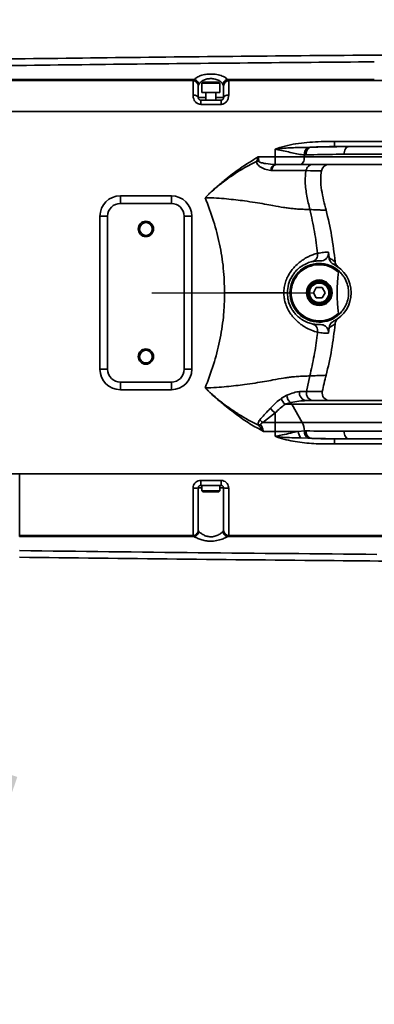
# Model space of a CAD drawing. Header units: millimetres. Extents: x -8713 to 3261, y -18743 to -8704.
# Tile 18 of 133: x -3376 to -3237, y -15236 to -14850. Entities that reach past the tile are written whole.
import ezdxf

# ---------------------------------------------------------------- set-up
doc = ezdxf.new("R2010")
doc.units = ezdxf.units.MM
doc.header["$LTSCALE"] = 10
doc.header["$PDSIZE"] = -1
doc.linetypes.add('CENTER', pattern=[50.8, 31.75, -6.35, 6.35, -6.35])
doc.linetypes.add('CENTER2', pattern=[1.125, 0.75, -0.125, 0.125, -0.125])
doc.layers.get('Defpoints').update_dxf_attribs({"true_color": 0x5e5e5e})
doc.layers.add('中心线层', color=1, linetype='CENTER')
doc.layers.add('细实线层', color=7, linetype='Continuous')
doc.dimstyles.new('ISO-25', dxfattribs={"dimscale": 20, "dimtxt": 4, "dimasz": 3.05, "dimexe": 3, "dimexo": 0.625, "dimtad": 1, "dimdec": 0, "dimtxsty": 'Standard', "dimcen": 2.5, "dimclrd": 1, "dimclre": 1, "dimclrt": 4, "dimadec": 1, "dimazin": 2, "dimtfac": 1, "dimtdec": 0, "dimtmove": 0, "dimatfit": 0, "dimfxl": 1, "dimarcsym": 0})

# ---------------------------------------------------------------- blocks, each defined once
blk = doc.blocks.new('*U86')
at = {"color": 0, "linetype": 'CENTER', "transparency": 16777216}
blk.add_line((12.3, 0), (1228.17, 0), dxfattribs=at)
blk = doc.blocks.new('A$C478771F7')
at = {"layer": '细实线层', "linetype": 'Continuous', "lineweight": 35}
for p, q in [((823.18, 83.52), (857.81, 83.52)), ((823.5, 83.12), (917.5, 83.12)), ((863.84, 83.52), (857.81, 83.52)), ((917.5, 83.12), (917.82, 83.52)), ((917.82, 83.52), (917.99, 83.51)), ((919.79, 81.61), (919.5, 81.16)), ((919.5, 81.16), (919.5, 81.13)), ((921.35, 82.5), (921, 82.15)), ((921, 82.15), (921, 78.5)), ((921, 82.15), (921, 82.15)), ((928, 82.15), (921, 82.15)), ((921.35, 82.5), (927.65, 82.5)), ((928, 82.15), (927.65, 82.5)), ((928, 78.5), (928, 82.15)), ((929.5, 81.16), (929.21, 81.61)), ((929.5, 81.13), (929.5, 81.16)), ((931, 83.51), (931.18, 83.52)), ((931.18, 83.52), (931.5, 83.12)), ((931.5, 83.12), (1025.5, 83.12)), ((988.6, 83.52), (982.57, 83.52)), ((921, 78.5), (921, 78.5)), ((928, 78.5), (921, 78.5)), ((922.5, 78.5), (922.5, 75.5)), ((926.5, 75.5), (926.5, 78.5)), ((919.5, 76.5), (922.5, 76.5)), ((920.5, 75.5), (920.5, 73.82)), ((920.5, 75.5), (928.5, 75.5)), ((928.5, 73.82), (920.5, 73.82)), ((926.5, 76.5), (929.5, 76.5)), ((928.5, 75.5), (928.5, 73.82)), ((590.5, 71), (1078, 71)), ((1078, 71), (738, 71)), ((973.01, 59.25), (1041.8, 59.25)), ((949.67, 53.25), (949.67, 56.25)), ((961.18, 54.02), (961.18, 53.25)), ((961.9, 54.02), (961.18, 54.02)), ((962.65, 56.97), (963.4, 57.01)), ((1041.8, 57.25), (973.01, 57.25)), ((1009.31, 54.25), (976.78, 54.25)), ((943.09, 53.25), (949.67, 53.25)), ((949.67, 53.25), (961.18, 53.25)), ((949.67, 53.25), (949.67, 50.26)), ((949.67, 50.26), (950.17, 50.25)), ((959.45, 50.25), (950.17, 50.25)), ((1009.04, 50.25), (959.45, 50.25)), ((961.18, 53.25), (1010.77, 53.25)), ((948.42, 47.95), (947.97, 47.97)), ((961.78, 47.85), (961.59, 46.5)), ((923.67, 38.62), (922.28, 37.25)), ((923.67, 38.62), (923.66, 38.63)), ((889, 38), (909, 38)), ((889, 38), (889, 35)), ((909, 35), (889, 35)), ((909, 38), (909, 35)), ((881, 30), (884, 30)), ((881, -30), (881, 30)), ((884, 30), (884, -30)), ((914, -30), (914, 30)), ((914, 30), (917, 30)), ((917, 30), (917, -30)), ((970.59, 15.85), (970.85, 13.64)), ((965.85, 2), (964.69, 0)), ((964.69, 0), (965.85, -2)), ((968.15, 2), (965.85, 2)), ((969.31, 0), (968.15, 2)), ((968.15, -2), (969.31, 0)), ((965.85, -2), (968.15, -2)), ((970.85, -13.64), (970.59, -15.85)), ((881, -30), (884, -30)), ((914, -30), (917, -30)), ((963.31, -32.59), (962.01, -38.71)), ((889, -35), (909, -35)), ((889, -35), (889, -38)), ((909, -38), (889, -38)), ((909, -35), (909, -38)), ((922.28, -37.25), (922.7, -37.67)), ((952.15, -41.34), (954.31, -40.13)), ((961.99, -42.25), (1007.16, -42.25)), ((962.01, -38.71), (962.01, -38.71)), ((955.79, -43.04), (953.63, -43.71)), ((956.27, -43.71), (953.63, -43.71)), ((960.34, -50.79), (956.27, -43.71)), ((1007.13, -43.71), (956.27, -43.71)), ((949.67, -47.05), (944.82, -50.79)), ((949.67, -50.79), (949.67, -47.05)), ((944.82, -50.79), (949.67, -50.79)), ((949.67, -54.32), (949.67, -50.79)), ((949.67, -50.79), (960.34, -50.79)), ((960.34, -50.79), (1009.31, -50.79)), ((949.67, -54.32), (945.15, -54.32)), ((949.67, -56.25), (949.67, -54.32)), ((958.75, -54.32), (949.67, -54.32)), ((958.75, -54.32), (961.18, -54.13)), ((962.65, -56.97), (959.77, -56.9)), ((961.18, -54.13), (961.89, -54.13)), ((963.39, -57.01), (962.65, -56.97)), ((973.01, -57.25), (1038.47, -57.25)), ((976.78, -54.28), (1008.01, -54.28)), ((1038.47, -59.25), (973.01, -59.25)), ((849.5, -71), (592.84, -71)), ((738, -71), (1078, -71)), ((849.5, -71), (1078, -71)), ((919.5, -93.13), (919.5, -76.5)), ((921, -76.5), (919.5, -76.5)), ((920.5, -73.54), (928.5, -73.54)), ((928.5, -75.5), (920.5, -75.5)), ((921, -75.5), (921, -77.65)), ((928, -77.65), (928, -75.5)), ((929.5, -76.5), (928, -76.5)), ((929.5, -76.5), (929.5, -76.5)), ((929.5, -93.13), (929.5, -76.5)), ((919.45, -77.65), (919.5, -77.7)), ((921, -77.65), (921.35, -78)), ((921, -77.65), (928, -77.65)), ((927.65, -78), (921.35, -78)), ((927.65, -78), (928, -77.65)), ((928, -77.65), (928, -77.65)), ((849.5, -95.12), (917.5, -95.12)), ((917.82, -95.52), (864.84, -95.52)), ((917.82, -95.52), (917.5, -95.12)), ((919.5, -93.13), (919.5, -93.16)), ((919.5, -93.16), (919.73, -93.56)), ((929.27, -93.56), (929.5, -93.16)), ((929.5, -93.16), (929.5, -93.13)), ((931.5, -95.12), (931.18, -95.52)), ((983.57, -95.52), (931.18, -95.52)), ((931.5, -95.12), (1025.5, -95.12))]:
    blk.add_line(p, q, dxfattribs=at)
at = {"layer": '细实线层', "linetype": 'Continuous', "lineweight": 35, "flags": 128}
for points in [[(863.84, 83.52), (890.43, 83.52), (917.82, 83.52)], [(931.18, 83.52), (956.49, 83.52), (982.57, 83.52)], [(917.5, 77.48), (917.89, 77.46), (918.27, 77.41), (918.61, 77.31), (918.91, 77.19), (919.16, 77.04), (919.35, 76.87), (919.46, 76.69), (919.5, 76.5)], [(929.5, 76.5), (929.54, 76.69), (929.65, 76.87), (929.84, 77.04), (930.09, 77.19), (930.39, 77.31), (930.73, 77.41), (931.11, 77.46), (931.5, 77.48)], [(961.18, 53.25), (961.14, 52.66), (961.05, 52.1), (960.89, 51.58), (960.67, 51.13), (960.41, 50.76), (960.11, 50.48), (959.79, 50.31), (959.45, 50.25)], [(967.8, 47.83), (967.84, 47.83), (967.23, 47.83), (965.69, 47.83), (963.54, 47.84), (961.78, 47.85), (961.78, 47.85), (961.78, 47.85)], [(920.5, -73.54), (920.5, -73.93), (920.5, -74.29), (920.5, -74.63), (920.5, -74.93), (920.5, -75.17), (920.5, -75.35), (920.5, -75.46), (920.5, -75.5)], [(928.5, -73.54), (928.5, -73.93), (928.5, -74.29), (928.5, -74.63), (928.5, -74.93), (928.5, -75.17), (928.5, -75.35), (928.5, -75.46), (928.5, -75.5)], [(858.81, -95.52), (854.15, -95.52), (849.5, -95.52)], [(858.81, -95.52), (861.83, -95.52), (864.84, -95.52)]]:
    blk.add_lwpolyline(points, dxfattribs=at)
at = {"layer": '细实线层', "linetype": 'Continuous', "lineweight": 35}
for centre, radius in [((899, 25), 3), ((899, 25), 2.5), ((967, 0), 5), ((967, 0), 4.5), ((967, 0), 4.25), ((967, 0), 3.82), ((899, -25), 3), ((899, -25), 2.5)]:
    blk.add_circle(centre, radius, dxfattribs=at)
for centre, radius, start, end in [((917.51, 81.13), 1.99, 0.9105, 90.2875), ((917.52, 81.11), 1.98, 0.6208, 90.6076), ((931.49, 81.13), 1.99, 89.7125, 179.0895), ((931.48, 81.11), 1.98, 89.3924, 179.3792), ((964.24, 54.33), 3.08, 121.0231, 185.8092), ((964.61, 54.52), 2.76, 115.9803, 190.5007), ((943.43, 46.36), 5.2, 91.3161, 101.5313), ((950.43, 47.92), 2.46, 108.1069, 178.8023), ((950.73, 48.01), 2.31, 103.9441, 181.5314), ((970.81, 47.25), 3, 90, 169.0905), ((889, 30), 8, 90, 180), ((889, 30), 5, 90, 180), ((909, 30), 8, 0, 90), ((909, 30), 5, 0, 90), ((967, 0), 11.5, 46.2602, 313.7398), ((967, 0), 11, 47.0248, 312.9752), ((967, 0), 12.5, 296.4748, 63.5252), ((889, -30), 8, 180, 270), ((889, -30), 5, 180, 270), ((909, -30), 5, 270, 0), ((909, -30), 8, 270, 0), ((956.41, -40.33), 4.38, 193.3859, 230.6364), ((957.92, -40.12), 3.62, 180.1401, 233.7755), ((962.17, -39.33), 2.93, 168.0944, 266.5909), ((964.9, -39.31), 2.95, 168.3932, 267.6588), ((971.13, -39.25), 3, 169.2956, 270), ((952.59, -42.59), 5.33, 208.9114, 236.7015), ((952.81, -45.68), 3.98, 29.5849, 41.5176), ((947.44, -46.58), 4.95, 220.7473, 238.1642), ((942.99, -46.58), 5.24, 272.0321, 282.4905), ((954.03, -54.15), 7.14, 0.1238, 28.0777), ((963.6, -53.89), 4.87, 185.0399, 218.0912), ((964.18, -54.37), 3.01, 175.438, 239.4921), ((964.56, -54.57), 2.7, 170.7802, 244.4838), ((918, -67.54), 9.08, 266.8547, 279.5146), ((931, -67.64), 8.99, 260.3816, 273.1795), ((917.52, -93.1), 1.98, 269.2856, 359.2673), ((931.48, -93.1), 1.98, 180.7353, 270.717)]:
    blk.add_arc(centre, radius, start, end, dxfattribs=at)
blk.add_ellipse((1084.96, 0), major_axis=(110.96, 0), ratio=0.766044, start_param=3.046767, end_param=3.236419, dxfattribs=at)
for points, knots in [([(1083.16, 93.79), (1069.42, 93.7), (1037.32, 93.5), (987.29, 93.12), (933.48, 92.64), (880.94, 92.07), (829.66, 91.41), (779.65, 90.66), (730.91, 89.86), (683.43, 89.11), (637.22, 88.49), (606.83, 88.38), (591.85, 88.33)], [0, 0, 0, 0, 0.0838783, 0.195973, 0.3054919, 0.4124358, 0.5168053, 0.6186004, 0.7178201, 0.8144618, 0.9085222, 1, 1, 1, 1]), ([(597.5, 85.77), (618.91, 85.9), (661.74, 86.15), (725.98, 87.21), (801.87, 88.42), (889.41, 89.63), (955.53, 90.21), (988.59, 90.5)], [0, 0, 0, 0, 0.164249, 0.328511, 0.492775, 0.746393, 1, 1, 1, 1]), ([(918, 83.52), (918, 83.52), (918.11, 83.66), (918.54, 84.11), (919.6, 84.79), (921.38, 85.41), (923.45, 85.73), (925.32, 85.73), (927.23, 85.49), (929.16, 84.95), (930.42, 84.16), (930.9, 83.64), (930.99, 83.52), (930.99, 83.52)], [0, 0, 0, 0, 0.000003, 0.05558, 0.191861, 0.317774, 0.440979, 0.564305, 0.634299, 0.784286, 0.950605, 0.999997, 1, 1, 1, 1]), ([(917.5, 83.09), (917.5, 83.1), (917.5, 83.11), (917.5, 83.12), (917.5, 83.12)], [0, 0, 0, 0, 0.9996314, 1, 1, 1, 1]), ([(917.5, 77.48), (917.5, 78.52), (917.5, 80.09), (917.5, 81.6), (917.5, 82.56), (917.5, 82.9), (917.5, 83.09)], [0, 0, 0, 0, 0.368759, 0.554689, 0.747008, 1, 1, 1, 1]), ([(917.99, 83.51), (918, 83.51), (918, 83.52), (918, 83.52), (918, 83.52)], [0, 0, 0, 0, 0.997937, 1, 1, 1, 1]), ([(917.99, 83.51), (918.2, 83.46), (918.62, 83.35), (919.17, 82.94), (919.58, 82.4), (919.75, 81.93), (919.79, 81.67), (919.79, 81.62), (919.79, 81.61)], [0, 0, 0, 0, 0.235136, 0.470248, 0.706132, 0.944426, 0.994267, 1, 1, 1, 1]), ([(919.5, 81.13), (919.5, 80.97), (919.5, 80.57), (919.5, 79.08), (919.5, 77.36), (919.5, 76.5)], [0, 0, 0, 0, 0.26729, 0.634228, 1, 1, 1, 1]), ([(929.21, 81.61), (929.11, 81.78), (928.79, 82.33), (927.85, 83.14), (926.47, 83.7), (925.09, 83.93), (923.75, 83.93), (922.26, 83.61), (920.99, 82.99), (920.19, 82.28), (919.9, 81.79), (919.79, 81.61)], [0, 0, 0, 0, 0.066508, 0.230761, 0.3742, 0.439924, 0.555061, 0.671281, 0.79283, 0.927717, 1, 1, 1, 1]), ([(931, 83.51), (930.79, 83.46), (930.37, 83.35), (929.82, 82.94), (929.42, 82.4), (929.25, 81.93), (929.21, 81.67), (929.21, 81.62), (929.21, 81.61)], [0, 0, 0, 0, 0.235373, 0.470721, 0.706883, 0.945563, 0.994314, 1, 1, 1, 1]), ([(929.5, 76.5), (929.5, 76.87), (929.5, 78.12), (929.5, 79.62), (929.5, 80.69), (929.5, 80.98), (929.5, 81.13)], [0, 0, 0, 0, 0.155821, 0.518753, 0.753972, 1, 1, 1, 1]), ([(930.99, 83.52), (930.99, 83.52), (931, 83.52), (931, 83.51), (931, 83.51)], [0, 0, 0, 0, 0.002014, 1, 1, 1, 1]), ([(931.5, 83.12), (931.5, 83.12), (931.5, 83.11), (931.5, 83.1), (931.5, 83.09)], [0, 0, 0, 0, 0.000369, 1, 1, 1, 1]), ([(931.5, 83.09), (931.5, 82.92), (931.5, 82.56), (931.5, 81.27), (931.5, 79.45), (931.5, 77.93), (931.5, 77.48)], [0, 0, 0, 0, 0.233271, 0.473883, 0.842985, 1, 1, 1, 1]), ([(920.5, 73.82), (920.21, 73.85), (919.87, 73.88), (919.24, 74.13), (918.59, 74.57), (917.94, 75.46), (917.56, 76.48), (917.52, 77.15), (917.5, 77.48)], [0, 0, 0, 0, 0.158624, 0.183747, 0.37604, 0.580707, 0.795252, 1, 1, 1, 1]), ([(931.5, 77.48), (931.47, 77.09), (931.41, 76.3), (930.91, 75.19), (930.14, 74.34), (929.29, 73.89), (928.73, 73.84), (928.5, 73.82)], [0, 0, 0, 0, 0.2447, 0.48373, 0.689156, 0.875746, 1, 1, 1, 1]), ([(919.5, 76.5), (919.51, 76.41), (919.52, 76.24), (919.64, 75.96), (919.86, 75.71), (920.16, 75.53), (920.39, 75.51), (920.5, 75.5)], [0, 0, 0, 0, 0.247236, 0.471409, 0.661308, 0.833608, 1, 1, 1, 1]), ([(928.5, 75.5), (928.58, 75.5), (928.76, 75.52), (929.04, 75.64), (929.2, 75.78), (929.35, 75.96), (929.48, 76.21), (929.49, 76.39), (929.5, 76.5)], [0, 0, 0, 0, 0.112914, 0.280459, 0.449971, 0.467403, 0.708543, 1, 1, 1, 1]), ([(949.67, 56.25), (949.93, 56.34), (951.55, 56.92), (954.61, 57.78), (958.9, 58.59), (963.29, 59.04), (968.01, 59.25), (971.25, 59.25), (973.01, 59.25)], [0, 0, 0, 0, 0.035495, 0.218414, 0.401394, 0.589312, 0.777313, 1, 1, 1, 1]), ([(949.67, 56.25), (949.68, 56.25), (949.71, 56.25), (949.91, 56.28), (950.3, 56.33), (950.73, 56.39), (952.93, 56.65), (956.92, 56.87), (960.74, 56.94), (962.65, 56.97)], [0, 0, 0, 0, 0.002408, 0.008012, 0.04626, 0.0901, 0.107911, 0.55245, 1, 1, 1, 1]), ([(961.18, 54.02), (960.39, 54.1), (958.83, 54.24), (956.27, 54.86), (953.59, 55.49), (951.37, 55.97), (950.05, 56.19), (949.68, 56.25), (949.67, 56.25)], [0, 0, 0, 0, 0.224258, 0.449112, 0.679029, 0.90887, 0.997576, 1, 1, 1, 1]), ([(976.78, 54.25), (975.74, 54.25), (970.78, 54.25), (965.82, 54.12), (961.9, 54.02)], [0, 0, 0, 0, 0.210159, 1, 1, 1, 1]), ([(963.4, 57.01), (967.41, 57.12), (972.47, 57.26), (977.46, 57.25), (978.51, 57.25)], [0, 0, 0, 0, 0.790291, 1, 1, 1, 1]), ([(973.01, 57.25), (970.31, 57.25), (967.11, 57.25), (963.91, 57.04), (963.4, 57.01)], [0, 0, 0, 0, 0.841232, 1, 1, 1, 1]), ([(923.66, 38.63), (923.96, 38.92), (924.91, 39.83), (927.07, 41.78), (930.81, 44.92), (936.2, 49.1), (940.67, 51.79), (943.09, 53.25)], [0, 0, 0, 0, 0.051896, 0.161274, 0.358536, 0.653092, 1, 1, 1, 1]), ([(942.39, 51.46), (940.35, 50.4), (936.19, 48.26), (930.99, 44.69), (927.14, 41.71), (924.93, 39.81), (923.98, 38.91), (923.67, 38.62)], [0, 0, 0, 0, 0.30251, 0.616758, 0.827563, 0.944503, 1, 1, 1, 1]), ([(942.39, 51.46), (942.52, 51.77), (942.7, 52.21), (942.9, 52.73), (942.99, 52.99), (943.05, 53.14), (943.08, 53.23), (943.08, 53.25), (943.09, 53.25)], [0, 0, 0, 0, 0.556572, 0.752065, 0.850953, 0.981973, 0.993462, 1, 1, 1, 1]), ([(947.97, 47.97), (947.19, 48.1), (945.68, 48.34), (943.94, 49.21), (942.9, 50.1), (942.43, 50.77), (942.4, 51.27), (942.39, 51.46)], [0, 0, 0, 0, 0.344412, 0.666487, 0.786566, 0.921151, 1, 1, 1, 1]), ([(943.09, 53.25), (943.09, 53.25), (943.12, 52.98), (943.22, 52.38), (943.28, 51.85), (943.31, 51.56)], [0, 0, 0, 0, 0.006568, 0.44306, 1, 1, 1, 1]), ([(943.31, 51.56), (943.32, 51.53), (943.33, 51.45), (943.54, 51.24), (944.03, 51.04), (944.93, 50.79), (946.82, 50.43), (948.47, 50.33), (949.67, 50.26)], [0, 0, 0, 0, 0.016342, 0.039284, 0.139909, 0.253966, 0.459599, 1, 1, 1, 1]), ([(961.78, 47.85), (961.78, 47.85), (961.17, 47.85), (959.89, 47.85), (957.52, 47.86), (954.85, 47.87), (951.72, 47.91), (949.52, 47.94), (948.42, 47.95)], [0, 0, 0, 0, 0.0000023, 0.2067713, 0.4134644, 0.6647957, 0.8325192, 1, 1, 1, 1]), ([(963.31, 32.59), (962.9, 34.36), (962.09, 37.89), (961.38, 42.56), (961.53, 45.44), (961.59, 46.5)], [0, 0, 0, 0, 0.3874129, 0.7748574, 1, 1, 1, 1]), ([(969.71, 32.33), (969.36, 33.63), (968.68, 36.25), (967.86, 40.21), (967.41, 44.14), (967.73, 46.69), (967.88, 47.92)], [0, 0, 0, 0, 0.254986, 0.51393, 0.766193, 1, 1, 1, 1]), ([(922.28, 37.25), (923.77, 37.22), (926.57, 37.15), (930.59, 36.81), (934.25, 36.42), (938, 35.95), (941.78, 35.41), (945.5, 34.78), (949.33, 34.07), (952.47, 33.51), (955, 33.15), (957.06, 32.92), (959.19, 32.76), (961.35, 32.66), (962.64, 32.62), (963.31, 32.59)], [0, 0, 0, 0, 0.0828172, 0.1564116, 0.2245619, 0.2886552, 0.3688258, 0.4424675, 0.5110118, 0.6112491, 0.6636988, 0.7205253, 0.8043765, 0.8986537, 1, 1, 1, 1]), ([(922.28, 37.25), (923.43, 34.21), (925.68, 28.24), (928.03, 18.97), (929.59, 9.57), (929.79, 3.2), (929.89, 0)], [0, 0, 0, 0, 0.254611, 0.500397, 0.749095, 1, 1, 1, 1]), ([(966.36, 15.46), (966.19, 16.84), (965.84, 19.69), (965.14, 23.97), (964.31, 28.31), (963.64, 31.17), (963.31, 32.59)], [0, 0, 0, 0, 0.239578, 0.494694, 0.748145, 1, 1, 1, 1]), ([(963.31, 32.59), (964.28, 32.55), (966.22, 32.48), (968.22, 32.39), (969.37, 32.34), (969.84, 32.32), (969.7, 32.33), (969.7, 32.33)], [0, 0, 0, 0, 0.255376, 0.505788, 0.752608, 0.99893, 1, 1, 1, 1]), ([(973.21, 12.22), (972.82, 15.59), (972.05, 22.36), (970.48, 28.99), (969.69, 32.33)], [0, 0, 0, 0, 0.496994, 1, 1, 1, 1]), ([(953.1, 0), (953.1, 0), (953.1, 0.71), (953.22, 2.13), (953.7, 4.22), (954.5, 6.17), (955.51, 7.94), (956.67, 9.47), (958.03, 10.92), (959.52, 12.2), (961.21, 13.36), (962.89, 14.28), (964.66, 15.01), (965.76, 15.3), (966.36, 15.46)], [0, 0, 0, 0, 0.000002, 0.065191, 0.130394, 0.197812, 0.265277, 0.33378, 0.402348, 0.497239, 0.592303, 0.718313, 0.844484, 1, 1, 1, 1]), ([(966.36, 15.46), (967.18, 15.6), (968.83, 15.89), (970, 15.86), (970.59, 15.85)], [0, 0, 0, 0, 0.4983337, 1, 1, 1, 1]), ([(970.59, 15.85), (970.6, 15.52), (970.62, 14.85), (970.22, 13.92), (969.56, 13.15), (968.67, 12.64), (967.92, 12.49), (967.5, 12.49), (967.43, 12.49)], [0, 0, 0, 0, 0.1889385, 0.3778478, 0.5678227, 0.7615673, 0.960099, 1, 1, 1, 1]), ([(964.24, 12.19), (963.63, 12.04), (962.42, 11.73), (960.63, 10.82), (959.03, 9.67), (957.69, 8.43), (956.15, 6.43), (954.77, 3.42), (954.59, 1.13), (954.5, 0)], [0, 0, 0, 0, 0.221067, 0.441446, 0.535469, 0.62925, 0.756311, 0.879623, 1, 1, 1, 1]), ([(967.43, 12.49), (966.99, 12.5), (966.1, 12.52), (964.86, 12.3), (964.24, 12.19)], [0, 0, 0, 0, 0.499024, 1, 1, 1, 1]), ([(972.57, 11.19), (972.27, 11.38), (971.66, 11.76), (971.05, 12.65), (970.91, 13.32), (970.85, 13.64)], [0, 0, 0, 0, 0.34316, 0.686488, 1, 1, 1, 1]), ([(970.85, 13.64), (971.4, 13.34), (972.51, 12.73), (973.18, 12.21), (973.18, 12.22), (973.18, 12.22)], [0, 0, 0, 0, 0.4044145, 0.8126897, 1, 1, 1, 1]), ([(974.14, 10.32), (973.95, 10.54), (973.58, 10.96), (973.28, 11.64), (973.26, 12.07), (973.26, 12.22)], [0, 0, 0, 0, 0.3954863, 0.7882572, 1, 1, 1, 1]), ([(974.95, 8.31), (974.9, 8.35), (974.83, 8.4), (974.72, 8.41), (974.64, 8.37), (974.58, 8.3), (974.52, 8.19), (974.51, 8.1), (974.5, 8.05)], [0, 0, 0, 0, 0.284617, 0.4390717, 0.5698215, 0.701146, 0.8204501, 1, 1, 1, 1]), ([(974.95, -8.31), (975.39, -7.85), (976.26, -6.94), (977.38, -5.11), (978.25, -2.84), (978.6, -0.22), (978.33, 2.46), (977.61, 4.61), (976.66, 6.32), (975.78, 7.47), (975.19, 8.07), (974.95, 8.31)], [0, 0, 0, 0, 0.120461, 0.240578, 0.36747, 0.495414, 0.606771, 0.739481, 0.837138, 0.93499, 1, 1, 1, 1]), ([(929.89, 0), (929.89, 0), (929.89, -0.01), (929.89, -0.04), (929.89, -0.15), (929.88, -0.54), (929.86, -1.05), (929.85, -1.61), (929.84, -2.01), (929.82, -2.69), (929.79, -3.61), (929.72, -5.2), (929.61, -7.17), (929.33, -10.34), (928.8, -14.29), (927.65, -20.51), (925.68, -28.25), (923.42, -34.21), (922.28, -37.25)], [0, 0, 0, 0, 0.000251, 0.000728, 0.002365, 0.008365, 0.031267, 0.042467, 0.052888, 0.06253, 0.095531, 0.125038, 0.187521, 0.250012, 0.375053, 0.500084, 0.745663, 1, 1, 1, 1]), ([(953.1, 0), (951.67, 0), (949.31, 0), (945.72, 0), (941.56, 0), (936.24, 0), (931.99, 0), (929.89, 0)], [0, 0, 0, 0, 0.203686, 0.334773, 0.468378, 0.73689, 1, 1, 1, 1]), ([(966.36, -15.46), (965.58, -15.25), (964.02, -14.83), (961.76, -13.72), (959.83, -12.42), (958.41, -11.27), (956.92, -9.78), (955.55, -8.01), (954.42, -6.01), (953.64, -4), (953.2, -1.97), (953.1, -0.66), (953.1, 0), (953.1, 0)], [0, 0, 0, 0, 0.200755, 0.400891, 0.483992, 0.566999, 0.651691, 0.736234, 0.80788, 0.879468, 0.939738, 0.999998, 1, 1, 1, 1]), ([(954.5, 0), (954.57, -1.04), (954.69, -2.69), (955.4, -4.76), (956.18, -6.35), (957.16, -7.77), (958.22, -8.94), (959.25, -9.83), (960.71, -10.87), (962.43, -11.71), (963.63, -12.03), (964.24, -12.19)], [0, 0, 0, 0, 0.111252, 0.175662, 0.242664, 0.320014, 0.400638, 0.482645, 0.565987, 0.781289, 1, 1, 1, 1]), ([(970.85, -13.64), (970.92, -13.3), (971.06, -12.63), (971.68, -11.75), (972.27, -11.38), (972.57, -11.19)], [0, 0, 0, 0, 0.330385, 0.660452, 1, 1, 1, 1]), ([(973.24, -12.23), (973.25, -12.07), (973.28, -11.72), (973.47, -11.22), (973.73, -10.78), (973.96, -10.49), (974.1, -10.36), (974.14, -10.32)], [0, 0, 0, 0, 0.21262, 0.492655, 0.732173, 0.928503, 1, 1, 1, 1]), ([(974.5, -8.05), (974.51, -8.09), (974.52, -8.18), (974.57, -8.29), (974.63, -8.37), (974.71, -8.4), (974.82, -8.4), (974.9, -8.36), (974.94, -8.32), (974.95, -8.31)], [0, 0, 0, 0, 0.1572727, 0.2902448, 0.4238968, 0.5432545, 0.7064457, 0.9414706, 1, 1, 1, 1]), ([(964.24, -12.19), (964.86, -12.3), (966.09, -12.52), (966.99, -12.5), (967.43, -12.49)], [0, 0, 0, 0, 0.498944, 1, 1, 1, 1]), ([(967.43, -12.49), (967.79, -12.51), (968.49, -12.56), (969.45, -13.06), (970.17, -13.83), (970.61, -14.8), (970.6, -15.49), (970.59, -15.85)], [0, 0, 0, 0, 0.202291, 0.404676, 0.604327, 0.799005, 1, 1, 1, 1]), ([(969.69, -32.33), (970.48, -28.99), (972.05, -22.36), (972.82, -15.59), (973.21, -12.22)], [0, 0, 0, 0, 0.503006, 1, 1, 1, 1]), ([(973.18, -12.22), (973.19, -12.21), (973.24, -12.17), (972.88, -12.43), (972.13, -12.95), (971.28, -13.41), (970.85, -13.64)], [0, 0, 0, 0, 0.10556, 0.398425, 0.699174, 1, 1, 1, 1]), ([(963.31, -32.59), (963.9, -29.97), (965.09, -24.68), (965.95, -18.94), (966.32, -15.84), (966.36, -15.46)], [0, 0, 0, 0, 0.463607, 0.932778, 1, 1, 1, 1]), ([(970.59, -15.85), (970.01, -15.86), (968.83, -15.89), (967.19, -15.6), (966.36, -15.46)], [0, 0, 0, 0, 0.498443, 1, 1, 1, 1]), ([(922.28, -37.25), (923.77, -37.22), (926.57, -37.15), (930.59, -36.81), (934.25, -36.42), (938, -35.95), (941.78, -35.41), (945.5, -34.78), (949.33, -34.07), (952.47, -33.51), (955, -33.15), (957.06, -32.92), (959.19, -32.76), (961.35, -32.66), (962.64, -32.62), (963.31, -32.59)], [0, 0, 0, 0, 0.082817, 0.156412, 0.224562, 0.288655, 0.368826, 0.442467, 0.511012, 0.611249, 0.663699, 0.720525, 0.804377, 0.898654, 1, 1, 1, 1]), ([(969.7, -32.33), (969.7, -32.33), (969.84, -32.32), (969.37, -32.34), (968.22, -32.39), (966.22, -32.48), (964.28, -32.55), (963.31, -32.59)], [0, 0, 0, 0, 0.00107, 0.247392, 0.494212, 0.744624, 1, 1, 1, 1]), ([(968.17, -38.74), (968.41, -37.65), (968.87, -35.51), (969.43, -33.38), (969.71, -32.33)], [0, 0, 0, 0, 0.504357, 1, 1, 1, 1]), ([(922.7, -37.67), (922.8, -37.78), (923.03, -38.01), (923.57, -38.54), (924.59, -39.49), (926.59, -41.25), (930.1, -44.04), (934.4, -47.03), (938.99, -49.79), (941.78, -51.15), (943.17, -51.82)], [0, 0, 0, 0, 0.018169, 0.038525, 0.090408, 0.185277, 0.357861, 0.62809, 0.814069, 1, 1, 1, 1]), ([(945.15, -54.32), (943.34, -53.35), (939.71, -51.41), (934.49, -47.75), (929.95, -44.22), (926.53, -41.31), (924.57, -39.51), (923.56, -38.54), (923.03, -38.01), (922.8, -37.78), (922.7, -37.67)], [0, 0, 0, 0, 0.21964, 0.439499, 0.680852, 0.834806, 0.919403, 0.965657, 0.983804, 1, 1, 1, 1]), ([(947.93, -45.17), (948.62, -44.47), (950.01, -43.06), (951.43, -41.91), (952.15, -41.34)], [0, 0, 0, 0, 0.497543, 1, 1, 1, 1]), ([(954.31, -40.13), (955.24, -39.76), (957.13, -39), (958.57, -38.82), (959.31, -38.73)], [0, 0, 0, 0, 0.493898, 1, 1, 1, 1]), ([(961.99, -42.25), (961.04, -42.3), (959.11, -42.41), (956.9, -42.83), (955.79, -43.04)], [0, 0, 0, 0, 0.497295, 1, 1, 1, 1]), ([(959.31, -38.73), (960.1, -38.72), (961.04, -38.72), (961.88, -38.71), (962.01, -38.71), (962.01, -38.71)], [0, 0, 0, 0, 0.841547, 0.999992, 1, 1, 1, 1]), ([(962.01, -38.71), (962.01, -38.71), (962.82, -38.71), (964.29, -38.7), (966.27, -38.69), (967.64, -38.68), (968.29, -38.68), (968.14, -38.68), (968.12, -38.68)], [0, 0, 0, 0, 0.000002, 0.204833, 0.409644, 0.685021, 0.961099, 1, 1, 1, 1]), ([(943.68, -49.81), (944.24, -49.16), (945.35, -47.85), (946.83, -46.33), (947.68, -45.43), (947.93, -45.17)], [0, 0, 0, 0, 0.4132242, 0.8277046, 1, 1, 1, 1]), ([(953.63, -43.71), (952.99, -44.22), (951.7, -45.24), (950.35, -46.44), (949.67, -47.05)], [0, 0, 0, 0, 0.497847, 1, 1, 1, 1]), ([(943.17, -51.82), (943.16, -51.77), (943.1, -51.55), (943.08, -51.06), (943.26, -50.41), (943.55, -50), (943.68, -49.81)], [0, 0, 0, 0, 0.07306, 0.312139, 0.676886, 1, 1, 1, 1]), ([(945.15, -54.32), (945.15, -54.32), (945.12, -54.28), (945.06, -54.2), (944.9, -53.99), (944.63, -53.65), (944.04, -52.89), (943.54, -52.28), (943.17, -51.82)], [0, 0, 0, 0, 0.006821, 0.038329, 0.102906, 0.244792, 0.439634, 1, 1, 1, 1]), ([(944.82, -50.79), (944.67, -50.87), (944.44, -51), (944.21, -51.21), (944.1, -51.38), (944.08, -51.53), (944.09, -51.63), (944.11, -51.68), (944.12, -51.7)], [0, 0, 0, 0, 0.394777, 0.581314, 0.750749, 0.874663, 0.941931, 1, 1, 1, 1]), ([(944.12, -51.7), (944.32, -52.16), (944.66, -52.97), (944.99, -53.91), (945.15, -54.31), (945.15, -54.32)], [0, 0, 0, 0, 0.5597, 0.985889, 1, 1, 1, 1]), ([(949.67, -56.25), (949.68, -56.25), (949.83, -56.22), (950.76, -56.07), (952.79, -55.69), (955.72, -54.97), (957.74, -54.54), (958.75, -54.32)], [0, 0, 0, 0, 0.003144, 0.046323, 0.296463, 0.648331, 1, 1, 1, 1]), ([(959.77, -56.9), (957.39, -56.85), (954.27, -56.78), (951.04, -56.43), (950.07, -56.3), (949.83, -56.27), (949.68, -56.25), (949.67, -56.25)], [0, 0, 0, 0, 0.706584, 0.930324, 0.954517, 0.996892, 1, 1, 1, 1]), ([(973.01, -59.25), (970.28, -59.25), (965.13, -59.24), (957.55, -58.49), (952.51, -57.26), (949.93, -56.34), (949.67, -56.25)], [0, 0, 0, 0, 0.346197, 0.652664, 0.964493, 1, 1, 1, 1]), ([(961.89, -54.13), (965.81, -54.2), (970.77, -54.28), (975.73, -54.28), (976.78, -54.28)], [0, 0, 0, 0, 0.789398, 1, 1, 1, 1]), ([(963.39, -57.01), (963.9, -57.04), (966.22, -57.19), (969.42, -57.25), (972.12, -57.25), (973.01, -57.25)], [0, 0, 0, 0, 0.15976, 0.723275, 1, 1, 1, 1]), ([(978.51, -57.25), (977.46, -57.25), (972.46, -57.26), (967.4, -57.12), (963.39, -57.01)], [0, 0, 0, 0, 0.210137, 1, 1, 1, 1]), ([(849.5, -71), (849.5, -73.08), (849.5, -77.01), (849.5, -82.51), (849.5, -86.9), (849.5, -90.21), (849.5, -92.57), (849.5, -94.34), (849.5, -94.86), (849.5, -95.12)], [0, 0, 0, 0, 0.222499, 0.41932, 0.589412, 0.700794, 0.801728, 0.898474, 1, 1, 1, 1]), ([(917.5, -76.61), (917.51, -76.38), (917.55, -75.81), (917.91, -74.95), (918.59, -74.17), (919.49, -73.64), (920.16, -73.58), (920.5, -73.54)], [0, 0, 0, 0, 0.143731, 0.360115, 0.574745, 0.787822, 1, 1, 1, 1]), ([(917.5, -95.08), (917.5, -94.78), (917.5, -94.17), (917.5, -92.31), (917.5, -90.3), (917.5, -87.58), (917.5, -83.76), (917.5, -79.77), (917.5, -77.38), (917.5, -76.61)], [0, 0, 0, 0, 0.130973, 0.271131, 0.364828, 0.458723, 0.677112, 0.896492, 1, 1, 1, 1]), ([(920.5, -75.5), (920.39, -75.51), (920.16, -75.53), (919.86, -75.7), (919.64, -75.96), (919.52, -76.24), (919.5, -76.42), (919.5, -76.5)], [0, 0, 0, 0, 0.213846, 0.42781, 0.642124, 0.857221, 1, 1, 1, 1]), ([(919.5, -76.5), (919.5, -77.24), (919.5, -79.51), (919.5, -83.27), (919.5, -86.81), (919.5, -89.26), (919.5, -90.91), (919.5, -92.42), (919.5, -92.9), (919.5, -93.13)], [0, 0, 0, 0, 0.113593, 0.346222, 0.577731, 0.668265, 0.758573, 0.883453, 1, 1, 1, 1]), ([(928.5, -73.54), (928.72, -73.56), (929.28, -73.59), (930.12, -73.96), (930.89, -74.66), (931.4, -75.58), (931.47, -76.27), (931.5, -76.61)], [0, 0, 0, 0, 0.139538, 0.352179, 0.566303, 0.782395, 1, 1, 1, 1]), ([(929.5, -76.5), (929.49, -76.39), (929.47, -76.16), (929.29, -75.86), (929.04, -75.64), (928.76, -75.52), (928.57, -75.5), (928.5, -75.5)], [0, 0, 0, 0, 0.216136, 0.431187, 0.645419, 0.859307, 1, 1, 1, 1]), ([(929.5, -93.13), (929.5, -93.01), (929.5, -92.63), (929.5, -91.24), (929.5, -88.91), (929.5, -86.32), (929.5, -83.35), (929.5, -80.07), (929.5, -77.69), (929.5, -76.5)], [0, 0, 0, 0, 0.069124, 0.211218, 0.351833, 0.493753, 0.636097, 0.817975, 1, 1, 1, 1]), ([(931.5, -76.61), (931.5, -77.85), (931.5, -80.33), (931.5, -83.81), (931.5, -87.01), (931.5, -89.94), (931.5, -92.23), (931.5, -93.72), (931.5, -94.61), (931.5, -94.93), (931.5, -95.08)], [0, 0, 0, 0, 0.167636, 0.335143, 0.473655, 0.611793, 0.7612, 0.842018, 0.922788, 1, 1, 1, 1]), ([(849.5, -95.12), (849.5, -95.19), (849.5, -95.32), (849.5, -95.46), (849.5, -95.52)], [0, 0, 0, 0, 0.50016, 1, 1, 1, 1]), ([(917.5, -95.12), (917.5, -95.12), (917.5, -95.11), (917.5, -95.09), (917.5, -95.08)], [0, 0, 0, 0, 0.000303, 1, 1, 1, 1]), ([(931.18, -95.52), (930.85, -95.69), (930.18, -96.03), (928.42, -96.76), (926.25, -97.28), (923.93, -97.38), (921.85, -97.09), (920.05, -96.56), (918.63, -95.94), (918.07, -95.65), (917.82, -95.52)], [0, 0, 0, 0, 0.123348, 0.256067, 0.404259, 0.536957, 0.654759, 0.774043, 0.902772, 1, 1, 1, 1]), ([(919.73, -93.56), (919.9, -93.71), (920.29, -94.04), (921.29, -94.75), (922.58, -95.35), (924.03, -95.66), (925.09, -95.61), (926.19, -95.41), (926.8, -95.18), (927.75, -94.71), (928.59, -94.15), (929.04, -93.76), (929.27, -93.56)], [0, 0, 0, 0, 0.1063315, 0.2397936, 0.3562042, 0.4659985, 0.5765996, 0.5882157, 0.7234647, 0.7298309, 0.8654736, 1, 1, 1, 1]), ([(931.5, -95.08), (931.5, -95.09), (931.5, -95.11), (931.5, -95.12), (931.5, -95.12)], [0, 0, 0, 0, 0.999698, 1, 1, 1, 1]), ([(1026.5, -95.82), (1021.74, -95.74), (1012.22, -95.58), (997.89, -95.52), (988.34, -95.52), (983.57, -95.52)], [0, 0, 0, 0, 0.3333087, 0.6666461, 1, 1, 1, 1]), ([(989.59, -102.5), (966.24, -102.3), (919.54, -101.9), (872.85, -101.33), (849.5, -101.04)], [0, 0, 0, 0, 0.499994, 1, 1, 1, 1]), ([(849.5, -103.64), (890.63, -104.12), (968.85, -105.04), (1047.08, -105.54), (1084.17, -105.78)], [0, 0, 0, 0, 0.5258404, 1, 1, 1, 1])]:
    blk.add_open_spline(points, degree=3, knots=knots, dxfattribs=at)
for points in [[(973.01, 57.25), (973.01, 57.28), (973.01, 57.34), (973.01, 57.8), (973.01, 58.46), (973.01, 58.99), (973.01, 59.25)], [(976.78, 54.25), (976.81, 54.64), (976.86, 55.43), (977.26, 56.42), (977.83, 57.11), (978.28, 57.2), (978.51, 57.25)], [(964.54, 50.25), (964.22, 50.22), (963.58, 50.15), (962.73, 49.61), (962.07, 48.83), (961.88, 48.17), (961.78, 47.85)], [(966.36, 15.46), (966.37, 15.09), (966.4, 14.34), (965.95, 13.33), (965.22, 12.54), (964.57, 12.31), (964.24, 12.19)], [(953.1, 0), (953.3, 0), (953.71, 0), (954.15, 0), (954.44, 0), (954.48, 0), (954.5, 0)], [(966.36, -15.46), (966.37, -15.09), (966.4, -14.34), (965.95, -13.33), (965.22, -12.54), (964.57, -12.31), (964.24, -12.19)], [(973.01, -59.25), (973.01, -58.99), (973.01, -58.46), (973.01, -57.8), (973.01, -57.34), (973.01, -57.28), (973.01, -57.25)], [(976.78, -54.28), (976.81, -54.67), (976.86, -55.45), (977.26, -56.43), (977.83, -57.12), (978.28, -57.21), (978.51, -57.25)], [(917.5, -95.12), (917.76, -95.09), (918.29, -95.03), (918.95, -94.58), (919.41, -93.93), (919.47, -93.42), (919.5, -93.16)], [(919.73, -93.56), (919.69, -93.81), (919.61, -94.3), (919.16, -94.94), (918.55, -95.4), (918.06, -95.48), (917.82, -95.52)], [(929.27, -93.56), (929.31, -93.81), (929.39, -94.3), (929.84, -94.94), (930.45, -95.4), (930.94, -95.48), (931.18, -95.52)], [(929.5, -93.16), (929.53, -93.42), (929.59, -93.93), (930.05, -94.58), (930.71, -95.03), (931.24, -95.09), (931.5, -95.12)]]:
    blk.add_open_spline(points, degree=3, dxfattribs=at)
at = {"linetype": 'CENTER'}
blk.add_blockref('*U86', (0, 0), dxfattribs=at)
blk = doc.blocks.new('*D233')
at = {"color": 1, "lineweight": -2, "transparency": 16777216}
blk.add_line((-4225.11, -14957.2), (-2473.24, -14518.78), dxfattribs=at)
at = {"color": 1, "lineweight": 20, "transparency": 16777216}
blk.add_solid([(-2475.71, -14508.92), (-2470.77, -14528.64), (-2414.06, -14503.97)], dxfattribs=at)
at = {"layer": 'Defpoints', "color": 0, "lineweight": 20, "transparency": 16777216}
for p in [(-2414.06, -14503.97), (-4225.11, -14957.2)]:
    blk.add_point(p, dxfattribs=at)
at = {"color": 4, "transparency": 16777216, "insert": (-2696.67, -14520.58), "char_height": 80, "width": 121.6084, "attachment_point": 5, "rotation": 14.0503}
blk.add_mtext('{\\fSimHei|b0|i0|c134|p49;R1867}', dxfattribs=at)
blk = doc.blocks.new('*D247')
at = {"layer": 'Defpoints', "color": 0, "linetype": 'CENTER2', "lineweight": 20, "transparency": 16777216}
for p in [(-4225.11, -14957.2), (-3754.3, -15116.99)]:
    blk.add_point(p, dxfattribs=at)
at = {"layer": '中心线层', "color": 1, "linetype": 'CENTER2', "lineweight": -2, "transparency": 16777216}
for p, q in [((-4225.11, -14957.2), (-3754.3, -15116.99)), ((-3696.53, -15136.6), (-3406.13, -15235.16))]:
    blk.add_line(p, q, dxfattribs=at)
at = {"layer": '中心线层', "color": 1, "linetype": 'CENTER2', "lineweight": 20, "transparency": 16777216}
blk.add_solid([(-3693.26, -15126.97), (-3699.8, -15146.22), (-3754.3, -15116.99)], dxfattribs=at)
at = {"layer": '中心线层', "color": 4, "linetype": 'CENTER2', "lineweight": 20, "transparency": 16777216, "insert": (-3505.57, -15145.97), "char_height": 80, "attachment_point": 5, "rotation": 341.253}
blk.add_mtext('R497', dxfattribs=at)

msp = doc.modelspace()

# ---------------------------------------------------------------- block references
msp.add_blockref('A$C478771F7', (-4225.11, -14957.2))

# ---------------------------------------------------------------- dimensions: what is measured, and where the dimension line sits
dim = msp.add_radius_dim(center=(-4225.11, -14957.2), mpoint=(-2414.06, -14503.97), text='{\\fSimHei|b0|i0|c134|p49;<>}', dimstyle='ISO-25')
dim.commit()
dim.dimension.update_dxf_attribs({"geometry": '*D233', "text_midpoint": (-2683.92, -14571.5), "dimtype": 164})
at = {"layer": '中心线层', "linetype": 'CENTER2', "lineweight": 20}
dim = msp.add_radius_dim(center=(-4225.11, -14957.2), mpoint=(-3754.3, -15116.99), dimstyle='ISO-25', dxfattribs=at)
dim.commit()
dim.dimension.update_dxf_attribs({"geometry": '*D247', "text_midpoint": (-3522.45, -15195.68), "dimtype": 164})

doc.saveas('drawing.dxf')
